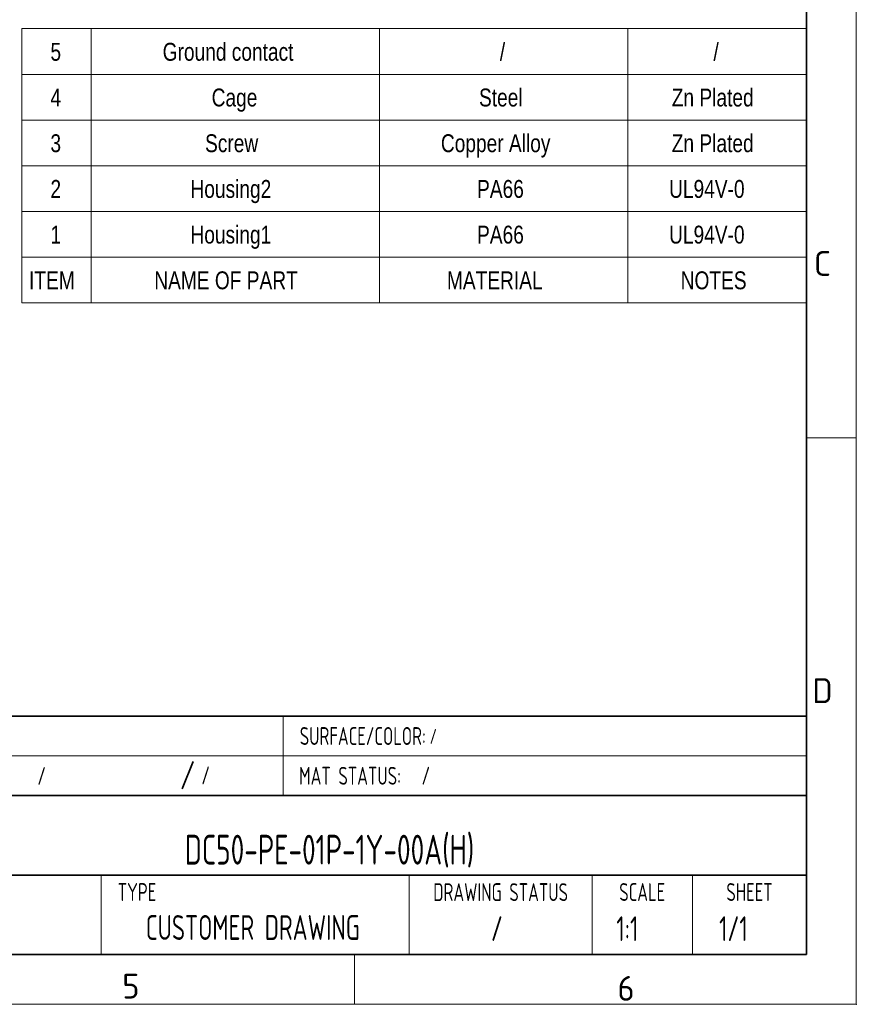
# Model space of a CAD drawing. Header units: millimetres. Extents: x 6 to 292, y 5 to 204.
# Tile 16 of 21: x 208 to 292, y 5 to 104. Entities that reach past the tile are written whole.
import ezdxf
from ezdxf.entities.mleader import LeaderData, LeaderLine
from ezdxf.enums import TextEntityAlignment as Align
from ezdxf.math import Vec2, Vec3

# ---------------------------------------------------------------- set-up
doc = ezdxf.new("R2010")
doc.units = ezdxf.units.MM
for name, color, linetype in [('Default', 7, 'Continuous'), ('TEXT', 7, 'Continuous'), ('图框', 7, 'Continuous'), ('尺寸层', 7, 'Continuous'), ('细实线', 7, 'Continuous'), ('轮廓线', 7, 'Continuous')]:
    doc.layers.add(name, color=color, linetype=linetype)
doc.styles.add('SEACAD_Adobe_Myungjo_Std_M', font='txt')
doc.styles.add('SEACAD_romans_shx', font='romans.shx', dxfattribs={"width": 0.8})
doc.styles.add('SEACAD_Solid_Edge_ANSI', font='seans.ttf')

# ---------------------------------------------------------------- blocks, each defined once
blk = doc.blocks.new('SE')
at = {"layer": '尺寸层', "color": 7, "linetype": 'Continuous', "lineweight": 13}
for p, q in [((214.997, 103.2), (214.997, 98.6)), ((243.997, 103.2), (243.997, 98.6)), ((268.997, 103.2), (268.997, 98.6)), ((207.997, 98.6), (286.997, 98.6)), ((214.997, 98.6), (214.997, 94)), ((243.997, 98.6), (243.997, 94)), ((268.997, 98.6), (268.997, 94)), ((207.997, 94), (286.997, 94)), ((214.997, 94), (214.997, 89.4)), ((243.997, 94), (243.997, 89.4)), ((268.997, 94), (268.997, 89.4)), ((207.997, 89.4), (286.997, 89.4)), ((214.997, 89.4), (214.997, 84.8)), ((243.997, 89.4), (243.997, 84.8)), ((268.997, 89.4), (268.997, 84.8)), ((207.997, 84.8), (286.997, 84.8)), ((214.997, 84.8), (214.997, 80.2)), ((243.997, 84.8), (243.997, 80.2)), ((268.997, 84.8), (268.997, 80.2)), ((207.997, 80.2), (286.997, 80.2)), ((214.997, 80.2), (214.997, 75.6)), ((243.997, 80.2), (243.997, 75.6)), ((268.997, 80.2), (268.997, 75.6))]:
    blk.add_line(p, q, dxfattribs=at)
blk.add_lwpolyline([(207.997, 75.6), (207.997, 103.2), (286.997, 103.2), (286.997, 75.6), (207.997, 75.6)], dxfattribs=at)
at = {"layer": '尺寸层', "color": 7, "linetype": 'Continuous', "lineweight": 5, "style": 'SEACAD_Adobe_Myungjo_Std_M', "width": 0.8}
for s, p in [('5', (210.888, 101.768)), ('Ground contact', (222.183, 101.768)), ('/', (256.121, 101.768)), ('/', (277.621, 101.768)), ('4', (210.888, 97.168)), ('Cage', (227.113, 97.168)), ('Steel', (254.023, 97.168)), ('Zn Plated', (273.426, 97.168)), ('3', (210.888, 92.568)), ('Screw', (226.45, 92.568)), ('Copper Alloy', (250.187, 92.568)), ('Zn Plated', (273.426, 92.568)), ('2', (210.888, 87.968)), ('Housing2', (224.979, 87.968)), ('PA66', (253.826, 87.968)), ('UL94V-0', (273.157, 87.968)), ('1', (210.888, 83.368)), ('Housing1', (224.979, 83.368)), ('PA66', (253.826, 83.368)), ('UL94V-0', (273.157, 83.368)), ('ITEM', (208.736, 78.768)), ('NAME OF PART', (221.34, 78.768)), ('MATERIAL', (250.796, 78.768)), ('NOTES', (274.322, 78.768))]:
    blk.add_text(s, height=1.8, dxfattribs=at).set_placement(p, align=Align.TOP_LEFT)
blk = doc.blocks.new('_DOT')
at = {"color": 0}
blk.add_line((0, 0), (-1, 0), dxfattribs=at)
at = {"color": 0, "const_width": 0.333}
blk.add_lwpolyline([(-0.1665, 0, 1), (0.1665, 0, 1)], format="xyb", close=True, dxfattribs=at)
blk = doc.blocks.new('A4-drawing_frame')
at = {"layer": '细实线', "color": 7, "linetype": 'Continuous', "lineweight": 13}
for p, q in [((0, 0), (0, 199)), ((-5, 57), (0, 57)), ((-50.5, 5), (-50.5, 0)), ((-286.5, 0), (0, 0))]:
    blk.add_line(p, q, dxfattribs=at)
blk.add_point((0, 0), dxfattribs=at)
at = {"layer": '轮廓线', "color": 7, "linetype": 'Continuous', "lineweight": 35}
for p in [(-5, 195), (-282, 5)]:
    blk.add_line(p, (-5, 5), dxfattribs=at)
at = {"layer": 'TEXT', "char_height": 2.5, "attachment_point": 7}
for s, insert, width in [('{\\fSolid Edge ANSI|b0||i0||c0|p34;\\C7;\\H2.5;\\W1.;C}', (-4.263, 73.313), 2.34019), ('{\\fSolid Edge ANSI|b0||i0||c0|p34;\\C7;\\H2.5;\\W1.;D}', (-4.429, 30.313), 1.99773), ('{\\fSolid Edge ANSI|b0||i0||c0|p34;\\C7;\\H2.5;\\W1.;5}', (-73.881, 0.58), 1.88357), ('{\\fSolid Edge ANSI|b0||i0||c0|p34;\\C7;\\H2.5;\\W1.;6}', (-24.035, 0.352), 1.88357)]:
    blk.add_mtext(s, dxfattribs=dict(at, insert=insert, width=width))

msp = doc.modelspace()

# ---------------------------------------------------------------- linework, layer by layer
at = {"layer": '细实线', "color": 7, "linetype": 'Continuous', "lineweight": 13}
for p, q in [((234.3, 34), (234.3, 30)), ((195, 30), (287, 30)), ((234.3, 30), (234.3, 26)), ((216, 10), (216.0033, 18)), ((247, 10), (247, 18)), ((265.4, 10), (265.4, 18)), ((275.5, 10), (275.5, 18))]:
    msp.add_line(p, q, dxfattribs=at)
at = {"layer": '轮廓线', "color": 7, "linetype": 'Continuous', "lineweight": 35}
for p, q in [((167, 34), (287, 34)), ((287, 10), (287, 34)), ((167, 26), (287, 26)), ((195, 18), (287, 18)), ((167, 10), (287, 10)), ((195, 10), (287, 10))]:
    msp.add_line(p, q, dxfattribs=at)

# ---------------------------------------------------------------- block references
at = {"layer": '图框', "color": 7}
msp.add_blockref('A4-drawing_frame', (292, 5), dxfattribs=at)
at = {"layer": '尺寸层'}
msp.add_blockref('SE', (0, 0), dxfattribs=at)

# ---------------------------------------------------------------- texts
at = {"layer": 'TEXT', "char_height": 1.8}
for s, insert, width, attachment_point, style in [('{\\fSolid Edge ANSI|b0||i0||c0|p34;\\C7;\\H1.8;\\W0.7;SURFACE/COLOR:}', (242.3285, 32), 16.057013, 5, 'SEACAD_Solid_Edge_ANSI'), ('{\\fromans|b0||i0||c0|p34;\\C7;\\H1.8;\\W0.8;/}', (224.0127, 27.8864), 1.479462, 4, 'SEACAD_romans_shx'), ('{\\fSolid Edge ANSI|b0||i0||c0|p34;\\C7;\\H1.8;\\W0.7;MAT STATUS:}', (241.0392, 28), 13.478338, 5, 'SEACAD_Solid_Edge_ANSI'), ('{\\fSolid Edge ANSI|b0||i0||c0|p34;\\C7;\\H1.8;\\W0.7;TYPE}', (219.6, 16.3), 7.2, 5, 'SEACAD_Solid_Edge_ANSI'), ('{\\fSolid Edge ANSI|b0||i0||c0|p34;\\C7;\\H1.8;\\W0.7;DRAWING STATUS}', (256.2, 16.2866), 18.4, 5, 'SEACAD_Solid_Edge_ANSI'), ('{\\fSolid Edge ANSI|b0||i0||c0|p34;\\C7;\\H1.8;\\W0.7;SCALE}', (270.45, 16.3), 10.1, 5, 'SEACAD_Solid_Edge_ANSI'), ('{\\fSolid Edge ANSI|b0||i0||c0|p34;\\C7;\\H1.8;\\W0.7;SHEET}', (281.25, 16.3), 11.5, 5, 'SEACAD_Solid_Edge_ANSI')]:
    msp.add_mtext(s, dxfattribs=dict(at, insert=insert, width=width, attachment_point=attachment_point, style=style))

# ---------------------------------------------------------------- leaders
at = {"layer": 'Default', "color": 7, "linetype": 'Continuous', "lineweight": 13}
ml = msp.add_multileader_mtext('Standard', dxfattribs=at)
ml.set_content('{\\pxsm0.9;\\fSolid Edge ANSI|b0||i0||c0|p34;\\W0.7;/\\P}', color=256)
ml.set_leader_properties()
ml.set_arrow_properties(name='DOT')
ml.build(insert=Vec2(0, 0))
ml.multileader.update_dxf_attribs({"leader_type": 0, "dogleg_length": 0, "arrow_head_size": 1.5})
ctx = ml.context
ctx.base_point, ctx.char_height, ctx.arrow_head_size, ctx.landing_gap_size = Vec3(247.0603, 31.9606), 1.5, 1.5, 0.525
ctx.mtext.insert = Vec3(249.0603, 32.7128)
ml = msp.add_multileader_mtext('Standard', dxfattribs=at)
ml.set_content('{\\pxsm0.9;\\fSolid Edge ANSI|b0||i0||c0|p34;\\W0.7;/\\P}', color=256)
ml.set_leader_properties()
ml.set_arrow_properties(name='DOT')
ml.build(insert=Vec2(0, 0))
ml.multileader.update_dxf_attribs({"leader_type": 0, "dogleg_length": 0, "arrow_head_size": 1.8})
ctx = ml.context
ctx.base_point, ctx.char_height, ctx.arrow_head_size, ctx.landing_gap_size = Vec3(207.5695, 27.9863), 1.8, 1.8, 0.63
ctx.mtext.insert = Vec3(209.5695, 28.889)
ml = msp.add_multileader_mtext('Standard', dxfattribs=at)
ml.set_content('{\\pxsm0.9;\\fSolid Edge ANSI|b0||i0||c0|p34;\\W0.7;/\\P}', color=256)
ml.set_leader_properties()
ml.set_arrow_properties(name='DOT')
ml.build(insert=Vec2(0, 0))
ml.multileader.update_dxf_attribs({"leader_type": 0, "dogleg_length": 0, "arrow_head_size": 1.8})
ctx = ml.context
ctx.base_point, ctx.char_height, ctx.arrow_head_size, ctx.landing_gap_size = Vec3(224.0784, 28.0414), 1.8, 1.8, 0.63
ctx.mtext.insert = Vec3(226.0784, 28.9442)
ml = msp.add_multileader_mtext('Standard', dxfattribs=at)
ml.set_content('{\\pxsm0.9;\\fSolid Edge ANSI|b0||i0||c0|p34;\\W0.7;/\\P}', color=256)
ml.set_leader_properties()
ml.set_arrow_properties(name='DOT')
ml.build(insert=Vec2(0, 0))
ml.multileader.update_dxf_attribs({"leader_type": 0, "dogleg_length": 0, "arrow_head_size": 1.8})
ctx = ml.context
ctx.base_point, ctx.char_height, ctx.arrow_head_size, ctx.landing_gap_size = Vec3(246.2403, 28.0066), 1.8, 1.8, 0.63
ctx.mtext.insert = Vec3(248.2403, 28.9093)
ml = msp.add_multileader_mtext('Standard', dxfattribs=at)
ml.set_content('{\\pxsm0.9;\\fSolid Edge ANSI|b0||i0||c0|p34;\\W0.7;DC50-PE-01P-1Y-00A(H)\\P}', color=256)
ml.set_leader_properties()
ml.set_arrow_properties(name='DOT')
ml.build(insert=Vec2(0, 0))
ml.multileader.update_dxf_attribs({"leader_type": 0, "dogleg_length": 0, "arrow_head_size": 3})
ctx = ml.context
ctx.base_point, ctx.char_height, ctx.arrow_head_size, ctx.landing_gap_size = Vec3(222.5526, 20.5482), 3, 3, 1.05
ctx.text_align_type = 1
ctx.mtext.insert, ctx.mtext.alignment = Vec3(238.9728, 22.0632), 2
ml = msp.add_multileader_mtext('Standard', dxfattribs=at)
ml.set_content('{\\pxsm0.9;\\fSolid Edge ANSI|b0||i0||c0|p34;\\W0.7;CUSTOMER DRAWING\\P}', color=256)
ml.set_leader_properties()
ml.set_arrow_properties(name='DOT')
ml.build(insert=Vec2(0, 0))
ml.multileader.update_dxf_attribs({"leader_type": 0, "dogleg_length": 0, "arrow_head_size": 2.5})
ctx = ml.context
ctx.base_point, ctx.char_height, ctx.arrow_head_size, ctx.landing_gap_size = Vec3(219.0436, 12.7215), 2.5, 2.5, 0.875
ctx.text_align_type = 1
ctx.mtext.insert, ctx.mtext.alignment = Vec3(231.2509, 13.9803), 2
ml = msp.add_multileader_mtext('Standard', dxfattribs=at)
ml.set_content('{\\pxsm0.9;\\fSolid Edge ANSI|b0||i0||c0|p34;\\W0.7;/\\P}', color=256)
ml.set_leader_properties()
ml.set_arrow_properties(name='DOT')
ml.build(insert=Vec2(0, 0))
ml.multileader.update_dxf_attribs({"leader_type": 0, "dogleg_length": 0, "arrow_head_size": 2.5})
ctx = ml.context
ctx.base_point, ctx.char_height, ctx.arrow_head_size, ctx.landing_gap_size = Vec3(253.5465, 12.6166), 2.5, 2.5, 0.875
ctx.text_align_type = 1
ctx.mtext.insert, ctx.mtext.alignment = Vec3(255.8215, 13.8703), 2
at = {"layer": 'TEXT', "color": 7, "linetype": 'Continuous', "lineweight": 13}
ml = msp.add_multileader_mtext('Standard', dxfattribs=at)
ml.set_content('{\\pxsm0.9;\\fSolid Edge ANSI|b0||i0||c0|p34;\\W0.7;1/1\\P}', color=256)
ml.set_leader_properties()
ml.set_arrow_properties(name='DOT')
ml.build(insert=Vec2(0, 0))
ml.multileader.update_dxf_attribs({"leader_type": 0, "dogleg_length": 0, "arrow_head_size": 2.5})
ctx = ml.context
ctx.base_point, ctx.char_height, ctx.arrow_head_size, ctx.landing_gap_size = Vec3(276.8092, 12.6118), 2.5, 2.5, 0.875
ctx.text_align_type = 1
ctx.mtext.insert, ctx.mtext.alignment = Vec3(279.6308, 13.8655), 2
ml = msp.add_multileader_mtext('Standard', dxfattribs=at)
ml.set_content('{\\pxsm0.9;\\fSolid Edge ANSI|b0||i0||c0|p34;\\W0.7;1:1\\P}', color=256)
ml.set_leader_properties()
ml.set_arrow_properties(name='DOT')
ml.build(insert=Vec2(0, 0))
ml.multileader.update_dxf_attribs({"leader_type": 0, "dogleg_length": 0, "arrow_head_size": 2.5})
ctx = ml.context
ctx.base_point, ctx.char_height, ctx.arrow_head_size, ctx.landing_gap_size = Vec3(266.3083, 12.6118), 2.5, 2.5, 0.875
ctx.text_align_type = 1
ctx.mtext.insert, ctx.mtext.alignment = Vec3(268.9547, 13.8631), 2

doc.saveas('drawing.dxf')
